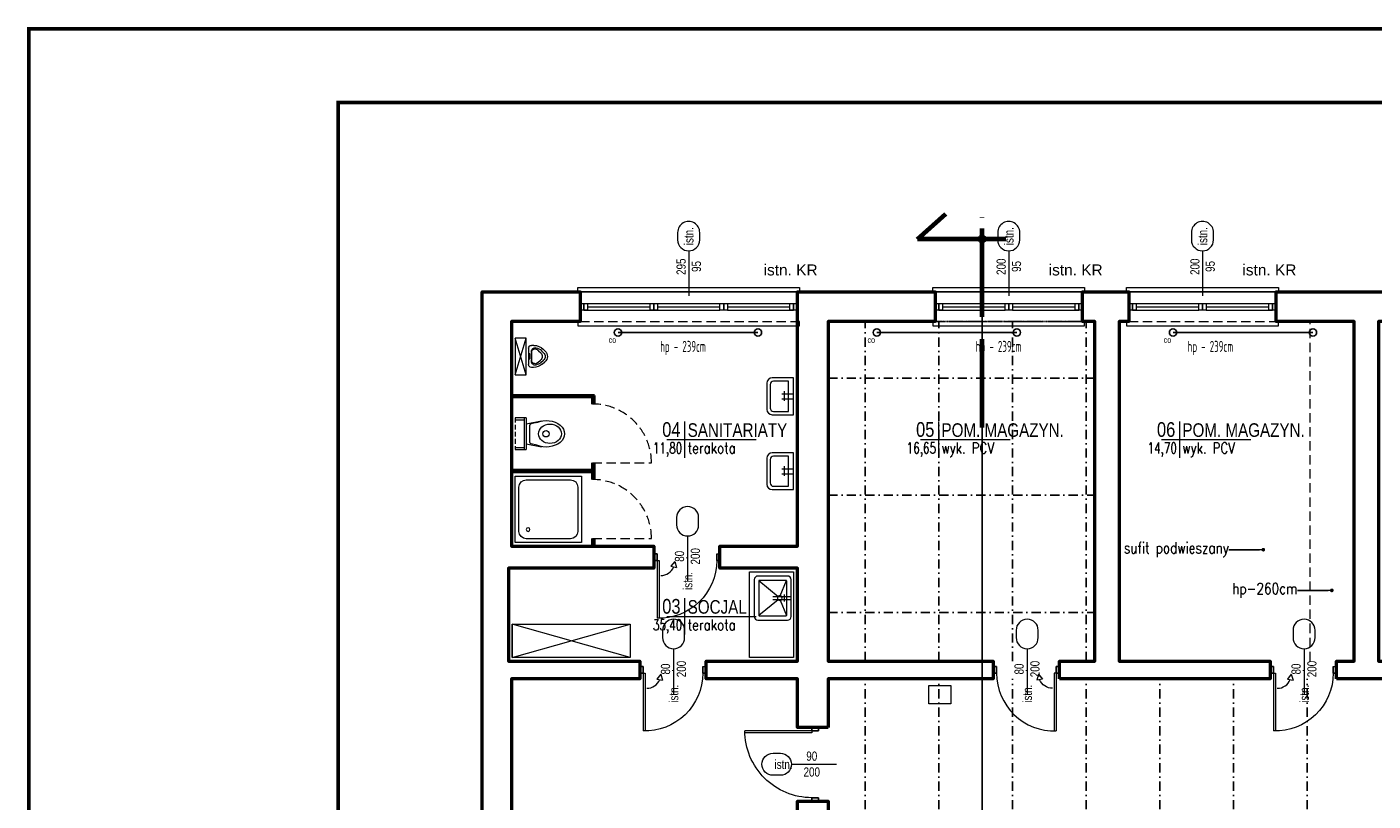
# Model space of a CAD drawing. Header units: centimetres. Extents: x -2715 to 104803, y -5579 to 32152.
# Tile 3 of 27: x 80598 to 82425, y 516 to 1567. Entities that reach past the tile are written whole.
import ezdxf
from ezdxf import colors
from ezdxf.entities.mleader import LeaderData, LeaderLine
from ezdxf.enums import TextEntityAlignment as Align
from ezdxf.lldxf.tags import DXFTag
from ezdxf.math import Vec2, Vec3

# ---------------------------------------------------------------- set-up
doc = ezdxf.new("R2010")
doc.units = ezdxf.units.CM
doc.header["$MEASUREMENT"] = 0
for name, pattern in [('ACAD_ISO04W100', [30, 24, -3, 0, -3]), ('DASHDOT2', [0.5, 0.25, -0.125, 0, -0.125]), ('DASHED', [19.05, 12.7, -6.35]), ('HIDDENX2', [19.05, 12.7, -6.35])]:
    doc.linetypes.add(name, pattern=pattern)
for name, color, linetype, lineweight in [('0_TXT', 252, 'Continuous', 15), ('0_TXT niewidoczne', 252, 'Continuous', 15), ('1_ doors', 252, 'Continuous', 15), ('1_ projection', 252, 'HIDDENX2', 5), ('1_ przerywana  S_CONSTRUCTION', 252, 'DASHDOT2', 25), ('1_ wall DIV', 252, 'Continuous', 40), ('1_ wall STRUCT', 252, 'Continuous', 50), ('1_ windows', 252, 'Continuous', 15), ('1_doors description proj.', 252, 'Continuous', 15), ('2_ doors description proj.', 252, 'Continuous', 15), ('2_ equipment istn.', 252, 'Continuous', 9), ('2_ windows description proj.', 252, 'Continuous', 15), ('3_ PPOŻ  opisy', 252, 'Continuous', 18), ('A_szpilki okna', 252, 'Continuous', 13), ('przekroj projektowany', 10, 'ACAD_ISO04W100', 70)]:
    doc.layers.add(name, color=color, linetype=linetype, lineweight=lineweight)
for name, color, linetype in [('1_ dach - osie', 252, 'DASHDOT'), ('3_KRATA_okno istn.', 252, 'ZIGZAG'), ('4_INST._co', 252, 'Continuous'), ('DIM', 7, 'Continuous')]:
    doc.layers.add(name, color=color, linetype=linetype)
doc.styles.add('BIKTS', font='bikromsw.shx', dxfattribs={"width": 0.85})
doc.styles.add('TXT1', font='simplex.shx', dxfattribs={"width": 0.8})
doc.styles.add('TXT3', font='geniso.shx', dxfattribs={"width": 0.75})
doc.styles.add('TXT_D', font='arial.ttf')
doc.styles.add('TXT_M', font='romans.shx', dxfattribs={"width": 0.75, "oblique": 15})
doc.styles.add('TXT_S', font='romand.shx')
tags = doc.linetypes.add('DASHDOT', pattern=[20, 10, -5, 0, -5]).pattern_tags.tags
tags[10:11] = [DXFTag(74, 4), DXFTag(75, 0), DXFTag(340, '0'), DXFTag(46, 0.0), DXFTag(50, 0.0), DXFTag(44, 0.0), DXFTag(45, 0.0)]
tags[8:9] = [DXFTag(74, 4), DXFTag(75, 0), DXFTag(340, '0'), DXFTag(46, 0.0), DXFTag(50, 0.0), DXFTag(44, 0.0), DXFTag(45, 0.0)]
tags[6:7] = [DXFTag(74, 4), DXFTag(75, 0), DXFTag(340, '0'), DXFTag(46, 0.0), DXFTag(50, 0.0), DXFTag(44, 0.0), DXFTag(45, 0.0)]
tags[4:5] = [DXFTag(74, 4), DXFTag(75, 0), DXFTag(340, '0'), DXFTag(46, 0.0), DXFTag(50, 0.0), DXFTag(44, 0.0), DXFTag(45, 0.0)]
doc.linetypes.add('TRACKS', pattern='A,0.15,[130,IS_LineDef.shx,S=0.25,R=0,X=0,Y=0],0.15', length=0.3)
doc.linetypes.add('ZIGZAG', pattern='A,0.0001,-0.2,[131,IS_LineDef.shx,S=0.2,R=0,X=-0.2,Y=0],-0.4,[131,IS_LineDef.shx,S=0.2,R=180,X=0.2,Y=0],-0.2', length=0.8001)

# ---------------------------------------------------------------- blocks, each defined once
blk = doc.blocks.new('vcxbvnbnbvmn')
at = {"color": 7}
for points in [[(-200, 15.5), (-203, 15.5), (-203, 21.5), (3, 21.5), (3, 21.5), (3, 15.5), (0, 15.5)], [(-200, -24.5), (-203, -24.5), (-203, -30.5), (3, -30.5), (3, -27.5), (3, -24.5), (0, -24.5)]]:
    blk.add_lwpolyline(points, dxfattribs=at)
at = {"color": 253, "linetype": 'HIDDENX2'}
for points in [[(-200, 15.5), (0, 15.5)], [(-200, -24.5), (0, -24.5)]]:
    blk.add_lwpolyline(points, dxfattribs=at)
for points in [[(-200, 0), (-195, 0), (-195, -9), (-200, -9), (-200, 0)], [(-195, 0), (-105, 0)], [(-195, 0), (-190, 0), (-190, -9), (-195, -9), (-195, 0)], [(-195, -9), (-105, -9)], [(-190, -4.5), (-105, -4.5)], [(-105, 0), (-100, 0), (-100, -9), (-105, -9), (-105, 0)], [(-100, 0), (-95, 0), (-95, -9), (-100, -9), (-100, 0)], [(-95, 0), (-5, 0)], [(-95, -4.5), (-10, -4.5)], [(-95, -9), (-5, -9)], [(-10, 0), (-5, 0), (-5, -9), (-10, -9), (-10, 0)], [(-5, 0), (0, 0), (0, -9), (-5, -9), (-5, 0)]]:
    blk.add_lwpolyline(points)
blk = doc.blocks.new('Spilka_okno_pod')
blk.add_line((0, -61.1), (0, 0))
blk.add_lwpolyline([(15, -76.1, 1), (-15, -76.1), (-15, -86.1, 1), (15, -86.1)], format="xyb", close=True)
at = {"style": 'BIKTS', "width": 0.8}
blk.add_attdef('SZEROK', text='', height=8, rotation=90, dxfattribs=at).set_placement((-4.4, -33.5), align=Align.CENTER)
blk.add_attdef('WYSOK', text='', height=8, rotation=90, dxfattribs=at).set_placement((4.7, -33.5), align=Align.TOP_CENTER)
blk.add_attdef('OZN', text='', height=8, rotation=90, dxfattribs=at).set_placement((0, -81.1), align=Align.MIDDLE)
blk = doc.blocks.new('fdgdfhfbgfh')
at = {"linetype": 'TRACKS', "ltscale": 10}
blk.add_lwpolyline([(0, 0), (190, 0)], dxfattribs=at)
for centre in [(0, 0), (190, 0)]:
    blk.add_circle(centre, 5)
at = {"style": 'BIKTS', "width": 0.8}
blk.add_attdef('W', text='', height=8, rotation=0, dxfattribs=at).set_placement((-7.6, -6.1), align=Align.TOP_CENTER)
blk = doc.blocks.new('strzałka samozamykacz')
for p, q in [((-19.1, 19.1), (-12.6, 13.8)), ((-12.6, 13.8), (-11, 21.5))]:
    blk.add_line(p, q)
blk.add_lwpolyline([(-19.1, 19.1), (-11, 21.5)])
blk.add_arc((-19.1, 0), 19.1, 0, 67.4994)
blk = doc.blocks.new('dcsfdsgfdgdfh')
for p, q in [((-85.5, 0), (-85.5, -9.1)), ((-4.5, -9.1), (-4.5, 0)), ((-4.5, 0), (0, 0)), ((-85.5, -9.1), (-90, -9.1)), ((-7.3, -9.1), (-7.3, -87.3)), ((0, -9.1), (-4.5, -9.1)), ((-4.5, -9.1), (-4.5, -87.2))]:
    blk.add_line(p, q)
for points in [[(-85.5, -9.1), (-85.5, 0), (-90, 0), (-90, -9.1)], [(0, -9.1), (0, 0), (-4.5, 0), (-4.5, -9.1)]]:
    blk.add_lwpolyline(points, close=True)
for points in [[(-45, -5.9), (-45, -4.9)], [(-4.5, -9.1), (-7.3, -9.1)]]:
    blk.add_lwpolyline(points)
blk.add_arc((-7.3, -9.1), 78.2, 180, 271.9993)
at = {"layer": '1_ doors', "xscale": -1, "rotation": 89.99999999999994}
blk.add_blockref('strzałka samozamykacz', (-9.5, -29.5), dxfattribs=at)
blk = doc.blocks.new('_DOT')
at = {"color": 0, "linetype": 'ByBlock'}
blk.add_line((-0.5, 0), (-1, 0), dxfattribs=at)
at = {"color": 0, "linetype": 'ByBlock', "const_width": 0.5}
blk.add_lwpolyline([(-0.25, 0, 1), (0.25, 0, 1)], format="xyb", close=True, dxfattribs=at)
blk = doc.blocks.new('A$C772F0A73')
for p, q in [((0, 0), (0, -4.5)), ((9.1, -4.5), (9.1, 0)), ((0, -4.5), (-90.9, -4.5)), ((0, -7.3), (-90.9, -7.3)), ((0, -4.5), (9.1, -4.5)), ((0, -95.5), (0, -100)), ((9.1, -95.5), (0, -95.5)), ((9.1, -100), (9.1, -95.5))]:
    blk.add_line(p, q)
for points in [[(0, 0), (9.1, 0), (9.1, -4.5), (0, -4.5)], [(0, -95.5), (9.1, -95.5), (9.1, -100), (0, -100)]]:
    blk.add_lwpolyline(points, close=True)
for points in [[(0, -4.5), (0, -7.3)], [(3.2, -50), (4.2, -50)]]:
    blk.add_lwpolyline(points)
at = {"extrusion": (0, 0, -1)}
blk.add_ellipse((0, -4.5), major_axis=(64.3, 64.3), ratio=0.999944, start_param=2.356194, end_param=3.926991, dxfattribs=at)
blk = doc.blocks.new('vfdgfdgfdhgfh')
at = {"color": 7}
for points in [[(-295, 0), (-298, 0), (-298, 6), (3, 6), (3, 6), (3, 0), (0, 0)], [(-295, -40), (-298, -40), (-298, -46), (3, -46), (3, -43), (3, -40), (0, -40)]]:
    blk.add_lwpolyline(points, dxfattribs=at)
at = {"color": 253, "linetype": 'HIDDENX2'}
for points in [[(-295, 0), (0, 0)], [(-295, -40), (0, -40)]]:
    blk.add_lwpolyline(points, dxfattribs=at)
for points in [[(-295, -15.5), (-290, -15.5), (-290, -24.5), (-295, -24.5), (-295, -15.5)], [(-290, -15.5), (-105, -15.5)], [(-290, -15.5), (-285, -15.5), (-285, -24.5), (-290, -24.5), (-290, -15.5)], [(-200, -15.5), (-195, -15.5), (-195, -24.5), (-200, -24.5), (-200, -15.5)], [(-195, -15.5), (-190, -15.5), (-190, -24.5), (-195, -24.5), (-195, -15.5)], [(-105, -15.5), (-100, -15.5), (-100, -24.5), (-105, -24.5), (-105, -15.5)], [(-100, -15.5), (-95, -15.5), (-95, -24.5), (-100, -24.5), (-100, -15.5)], [(-95, -15.5), (-5, -15.5)], [(-10, -15.5), (-5, -15.5), (-5, -24.5), (-10, -24.5), (-10, -15.5)], [(-5, -15.5), (0, -15.5), (0, -24.5), (-5, -24.5), (-5, -15.5)], [(-290, -24.5), (-105, -24.5)], [(-285, -20), (-200, -20)], [(-190, -20), (-105, -20)], [(-95, -20), (-10, -20)], [(-95, -24.5), (-5, -24.5)]]:
    blk.add_lwpolyline(points)
blk = doc.blocks.new('fdgdfhfghgfsh')
at = {"linetype": 'Continuous'}
for p, q in [((0, 90), (-90, 90)), ((-90, 90), (-90, 0)), ((-85, 75), (-85, 15)), ((-15, 85), (-75, 85)), ((-5, 15), (-5, 75)), ((0, 0), (0, 90)), ((-90, 0), (0, 0)), ((-75, 5), (-15, 5))]:
    blk.add_line(p, q, dxfattribs=at)
for centre, major_axis, start_param, end_param in [((-75, 75), (-7.07, -7.07), 3.926991, 5.497787), ((-15, 75), (7.07, -7.07), 0.785398, 2.356194), ((-17.5, 17.5), (-1.77, -1.77), 3.926991, 10.210176), ((-75, 15), (7.07, -7.07), 3.926991, 5.497787), ((-15, 15), (-7.07, -7.07), 0.785398, 2.356194)]:
    blk.add_ellipse(centre, major_axis=major_axis, ratio=1, start_param=start_param, end_param=end_param, dxfattribs=at)
blk = doc.blocks.new('PISUAR MINI')
for p, q in [((-15, -2.4), (-15, 1)), ((-11, 5), (11, 5)), ((-6.9, 1), (6.8, 1)), ((15, -1.9), (15, 1)), ((-9.9, -14.9), (-7.2, -17.7)), ((-7.7, -8.8), (-5, -11.6)), ((-7.7, -12.8), (-5, -15.6)), ((8.3, -7.7), (5.3, -11.3)), ((8.3, -11.7), (5.3, -15.3)), ((10.6, -13.7), (7.5, -17.3))]:
    blk.add_line(p, q)
blk.add_lwpolyline([(25, 8), (-25, 8), (-25, 23), (25, 23), (25, 8), (-25, 23), (25, 23), (-25, 8)])
blk.add_lwpolyline([(-3.3, 3.4), (3.3, 3.4), (3.3, 2.7), (-3.3, 2.7)], close=True)
for centre, radius, start, end in [((-11, 1), 4, 90, 180), ((-6.9, -4), 5, 90, 189.4289), ((-5.3, -4), 5, 90, 214.3206), ((4.9, -4), 5, 322.5192, 90), ((6.8, -4), 5, 347.9658, 90), ((11, 1), 4, 0, 90), ((3, -2.4), 18, 180, 224.301), ((3, -2.4), 15, 189.4289, 224.301), ((3, 1.6), 15, 214.3206, 224.301), ((0, -10.7), 10, 224.301, 319.1588), ((0, -6.7), 7, 224.301, 319.1588), ((0, -10.7), 7, 224.301, 319.1588), ((-3, -1.9), 15, 319.1588, 347.9658), ((-3, 2.1), 15, 319.1588, 322.5192), ((-3, -1.9), 18, 319.1588, 0)]:
    blk.add_arc(centre, radius, start, end)
blk = doc.blocks.new('WC do stelaża')
at = {"lineweight": 9}
for p, q in [((-21.5, 0), (-21.5, -15)), ((-18.5, 0), (-18.5, -12)), ((18.5, -12), (18.5, 0)), ((21.5, -15), (21.5, 0)), ((21.5, -12), (-21.5, -12)), ((21.5, -15), (-21.5, -15))]:
    blk.add_line(p, q, dxfattribs=at)
at = {"linetype": 'DASHED', "lineweight": 9, "ltscale": 0.5}
blk.add_line((21.5, 0), (-21.5, 0), dxfattribs=at)
for p, q in [((-13.7, -15), (-17.5, -35.9)), ((13.7, -15), (17.5, -35.9)), ((-15.5, -29.3), (-13.7, -21.5)), ((-13.7, -23.1), (-13.7, -23.1)), ((-11.7, -20), (11.7, -20)), ((15.5, -29.3), (13.7, -21.5)), ((13.7, -23.1), (13.7, -23.1))]:
    blk.add_line(p, q)
at = {"lineweight": 13}
blk.add_circle((0, -41.9), 4.26, dxfattribs=at)
for centre, start, end in [((-11.7, -22), 90, 166.5968), ((11.7, -22), 13.4032, 90)]:
    blk.add_arc(centre, 2, start, end)
at = {"extrusion": (0, 0, -1)}
blk.add_ellipse((0, -42), major_axis=(0, 25), ratio=0.72, start_param=1.03929, end_param=5.243895, dxfattribs=at)
at = {"lineweight": 13}
blk.add_ellipse((0, -47.2), major_axis=(0, 15.6), ratio=0.845898, dxfattribs=at)
blk = doc.blocks.new('zlew 60x50')
for p, q in [((-2, -25), (-2, 0)), ((2, -25), (2, 0)), ((-3, -14.7), (-23.7, -6.3)), ((-2.4, -17.5), (-23.7, -43.7)), ((4.8, -9.6), (-4.7, -9.6)), ((23.7, -43.7), (2.4, -17.5)), ((3, -14.7), (23.7, -6.3))]:
    blk.add_line(p, q)
for points in [[(30, -5), (30, -45, -0.414214), (25, -50), (-25, -50, -0.414214), (-30, -45), (-30, -5, -0.414214), (-25, 0), (25, 0, -0.414214)], [(24, -7), (24, -43, -0.414214), (23, -44), (-23, -44, -0.414214), (-24, -43), (-24, -7, -0.414214), (-23, -6), (23, -6, -0.414214)]]:
    blk.add_lwpolyline(points, format="xyb", close=True)
blk.add_circle((0, -15.5), 3.12)
blk = doc.blocks.new('UMYWALKA')
for p, q in [((32, 55), (0, 55)), ((0, 55), (0, 0)), ((7.5, 50), (7.5, 5)), ((30, 50), (7.5, 50)), ((35, 10), (35, 45)), ((40, 8), (40, 47)), ((17.8, 31.3), (0, 31.3)), ((17.8, 24), (0, 24)), ((13.6, 34.5), (13.6, 19.8)), ((0, 0), (32, 0)), ((7.5, 5), (30, 5))]:
    blk.add_line(p, q)
for centre, radius, start, end in [((30, 45), 5, 0, 90), ((32, 47), 8, 0, 90), ((30, 10), 5, 270, 0), ((32, 8), 8, 270, 0)]:
    blk.add_arc(centre, radius, start, end)
blk = doc.blocks.new('MET')
at = {"layer": '0_TXT niewidoczne'}
for p, q in [((0, -20), (0, 20)), ((-20, 0), (78.7, 0))]:
    blk.add_line(p, q, dxfattribs=at)
at = {"style": 'TXT_D', "width": 0.8, "flags": 4}
blk.add_attdef('NUMER', text='', height=15, dxfattribs=at).set_placement((-6.7, 3.8), align=Align.RIGHT)
blk.add_attdef('NAZWA', (4.1, 3.8), '', height=15, dxfattribs=at)
at = {"layer": '0_TXT niewidoczne', "style": 'TXT_M', "width": 0.8, "flags": 4}
blk.add_attdef('M2', text='', height=12, dxfattribs=at).set_placement((-6.1, -15.4), align=Align.RIGHT)
blk.add_attdef('POSADZKA', (4.1, -15.4), '', height=12, dxfattribs=at)

msp = doc.modelspace()

# ---------------------------------------------------------------- linework, layer by layer
msp.add_line((81909.55, 698.48), (81914.09, 698.48))
at = {"lineweight": 50, "const_width": 5}
msp.add_lwpolyline([(80600.17, -1405.86), (80600.17, 1564.14), (84800.17, 1564.14), (84800.17, -1405.86), (80600.17, -1405.86)], dxfattribs=at)
at = {"lineweight": 50}
msp.add_lwpolyline([(81020.17, -1305.86, 5, 5, 0), (81020.17, 1464.14, 5, 5, 0), (84700.17, 1464.14, 5, 5, 0), (84700.17, -1305.86, 5, 5, 0)], format="xyseb", close=True, dxfattribs=at)
at = {"layer": '1_ dach - osie'}
msp.add_line((81894.55, -475.89), (81894.55, 1278.8), dxfattribs=at)
at = {"layer": '1_ projection'}
for points in [[(82339.55, 705.93), (82339.55, 1166.93)], [(81365.55, 974.85), (81445.55, 974.85)], [(81365.55, 872.35), (81445.55, 872.35)]]:
    msp.add_lwpolyline(points, dxfattribs=at)
for centre in [(81365.55, 974.85), (81365.55, 872.35)]:
    msp.add_arc(centre, 80, 0, 90, dxfattribs=at)
at = {"layer": '1_ przerywana  S_CONSTRUCTION'}
msp.add_lwpolyline([(81685.55, 1166.93), (82047.55, 1166.93)], dxfattribs=at)
at = {"layer": '1_ przerywana  S_CONSTRUCTION', "ltscale": 50}
for points in [[(81735.55, 705.93), (81735.55, 1166.93)], [(81835.55, 705.93), (81835.55, 1166.93)], [(81935.55, 705.93), (81935.55, 1166.93)], [(82035.55, 705.93), (82035.55, 1166.93)], [(81685.55, 1089.93), (82047.55, 1089.93)], [(81685.55, 930.93), (82047.55, 930.93)], [(81685.55, 771.93), (82047.55, 771.93)], [(81735.55, -449.07), (81735.55, 681.93)], [(81835.55, -449.07), (81835.55, 681.93)], [(81935.55, -449.07), (81935.55, 681.93)], [(82035.55, -449.07), (82035.55, 681.93)], [(82135.55, -449.07), (82135.55, 681.93)], [(82235.55, -449.07), (82235.55, 681.93)], [(82335.55, -449.07), (82335.55, 681.93)]]:
    msp.add_lwpolyline(points, dxfattribs=at)
at = {"layer": '1_ wall DIV'}
for points in [[(81368.05, 1066.51), (81255.55, 1066.51)], [(81365.55, 1064.01), (81255.55, 1064.01)], [(81365.55, 1054.85), (81365.55, 1066.51)], [(81368.05, 1054.81), (81368.05, 1066.51)], [(81365.55, 952.35), (81365.55, 974.85)], [(81368.05, 952.31), (81368.05, 974.85)], [(81365.55, 964.85), (81255.55, 964.85)], [(81365.55, 962.35), (81255.55, 962.35)], [(81365.55, 861.93), (81365.55, 872.35)], [(81368.05, 861.93), (81368.05, 872.35)]]:
    msp.add_lwpolyline(points, dxfattribs=at)
at = {"layer": '1_ wall STRUCT'}
for points in [[(81215.55, -489.07), (81215.55, 1206.93), (81348.55, 1206.93), (81348.55, 1166.93), (81255.55, 1166.93), (81255.55, 861.93), (81448.55, 861.93), (81448.55, 831.93), (81251.55, 831.93), (81251.55, 705.93), (81429.55, 705.93), (81429.55, 681.93), (81255.55, 681.93), (81255.55, 287.93)], [(81685.55, 615.93), (81650.07, 615.93), (81643.55, 615.93), (81643.55, 681.93), (81519.55, 681.93), (81519.55, 705.93), (81643.55, 705.93), (81643.55, 831.93), (81538.55, 831.93), (81538.55, 861.93), (81643.55, 861.93), (81643.55, 1206.93), (81830.55, 1206.93), (81830.55, 1166.93), (81685.55, 1166.93), (81685.55, 705.93), (81909.55, 705.93), (81909.55, 681.93), (81685.55, 681.93), (81685.55, 615.93)], [(81999.55, 681.93), (81999.55, 705.93), (82047.55, 705.93), (82047.55, 1166.93), (82030.55, 1166.93), (82030.55, 1206.93), (82093.55, 1206.93), (82093.55, 1166.93), (82080.55, 1166.93), (82080.55, 705.93), (82285.55, 705.93), (82285.55, 681.93), (81999.55, 681.93)], [(82375.55, 681.93), (82375.55, 705.93), (82399.55, 705.93), (82399.55, 1166.93), (82293.55, 1166.93), (82293.55, 1206.93), (82449.55, 1206.93), (82449.55, 1166.93), (82432.55, 1166.93), (82432.55, 705.93), (82460.55, 705.93), (82460.55, 681.93), (82375.55, 681.93)], [(81598.55, -489.07), (81598.55, -449.07), (81643.55, -449.07), (81643.55, 515.93), (81685.55, 515.93), (81685.55, -449.07), (81732.55, -449.07), (81732.55, -489.07), (81598.55, -489.07)]]:
    msp.add_lwpolyline(points, dxfattribs=at)
at = {"layer": '2_ equipment istn.'}
for points in [[(81638.55, 710.93), (81578.55, 710.93), (81578.55, 826.93), (81638.55, 826.93), (81638.55, 710.93)], [(81256.55, 710.93), (81256.55, 755.93), (81416.55, 755.93), (81416.55, 710.93), (81256.55, 710.93)], [(81256.55, 710.93), (81416.55, 755.93), (81416.55, 710.93), (81256.55, 755.93), (81256.55, 710.93)]]:
    msp.add_lwpolyline(points, dxfattribs=at)
at = {"layer": '3_ PPOŻ  opisy', "linetype": 'Continuous', "lineweight": 20, "ltscale": 3}
msp.add_lwpolyline([(81821.91, 672.87), (81851.91, 672.87), (81851.91, 647.87), (81821.91, 647.87), (81821.91, 672.87)], dxfattribs=at)
at = {"layer": '3_KRATA_okno istn.', "linetype": 'ZIGZAG', "ltscale": 15}
for points in [[(81348.55, 1206.93), (81643.55, 1206.93)], [(81830.55, 1206.93), (82030.55, 1206.93)], [(82093.55, 1206.93), (82293.55, 1206.93)]]:
    msp.add_lwpolyline(points, dxfattribs=at)
at = {"layer": 'DIM'}
msp.add_circle((81894.55, 1278.8), 5, dxfattribs=at)
at = {"layer": 'przekroj projektowany', "ltscale": 5}
for p, q in [((81806.7, 1278.8), (81845.19, 1313.12)), ((81894.55, 1023.06), (81894.55, 1312.77)), ((81926.79, 1278.8), (81806.7, 1278.8))]:
    msp.add_line(p, q, dxfattribs=at)

# ---------------------------------------------------------------- block references
at = {"layer": '0_TXT'}
ref = msp.add_blockref('MET', (81490.97, 1006.55), dxfattribs=dict(at, xscale=1.23, yscale=1.23, zscale=1.23, rotation=359.9999999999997))
ref.add_attrib('NUMER', '04', dxfattribs={"layer": '0', "height": 20, "style": 'TXT_D', "width": 0.8, "flags": 4}).set_placement((81485, 1010.24), align=Align.RIGHT)
ref.add_attrib('NAZWA', 'SANITARIATY', (81494.66, 1010.24), dxfattribs={"layer": '0', "height": 18.45, "style": 'TXT_D', "width": 0.8, "flags": 4})
ref.add_attrib('M2', '11,80', dxfattribs={"layer": '0', "height": 14.76, "style": 'TXT_S', "width": 0.7, "flags": 4}).set_placement((81487.28, 987.66), align=Align.RIGHT)
ref.add_attrib('POSADZKA', 'terakota', (81494.66, 987.66), dxfattribs={"layer": '0', "height": 14.76, "style": 'TXT_S', "width": 0.8, "flags": 4})
ref = msp.add_blockref('MET', (81835.55, 1006.55), dxfattribs=dict(at, xscale=1.23, yscale=1.23, zscale=1.23, rotation=359.9999999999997))
ref.add_attrib('NUMER', '05', dxfattribs={"layer": '0', "height": 20, "style": 'TXT_D', "width": 0.8, "flags": 4}).set_placement((81829.58, 1010.24), align=Align.RIGHT)
ref.add_attrib('NAZWA', 'POM. MAGAZYN.', (81839.24, 1010.24), dxfattribs={"layer": '0', "height": 18.45, "style": 'TXT_D', "width": 0.8, "flags": 4})
ref.add_attrib('M2', '16,65', dxfattribs={"layer": '0', "height": 14.76, "style": 'TXT_S', "width": 0.7, "flags": 4}).set_placement((81831.86, 987.66), align=Align.RIGHT)
ref.add_attrib('POSADZKA', 'wyk. PCV', (81839.24, 987.66), dxfattribs={"layer": '0', "height": 14.76, "style": 'TXT_S', "width": 0.8, "flags": 4})
ref = msp.add_blockref('MET', (82162.57, 1006.55), dxfattribs=dict(at, xscale=1.23, yscale=1.23, zscale=1.23, rotation=359.9999999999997))
ref.add_attrib('NUMER', '06', dxfattribs={"layer": '0', "height": 20, "style": 'TXT_D', "width": 0.8, "flags": 4}).set_placement((82156.61, 1010.24), align=Align.RIGHT)
ref.add_attrib('NAZWA', 'POM. MAGAZYN.', (82166.26, 1010.24), dxfattribs={"layer": '0', "height": 18.45, "style": 'TXT_D', "width": 0.8, "flags": 4})
ref.add_attrib('M2', '14,70', dxfattribs={"layer": '0', "height": 14.76, "style": 'TXT_S', "width": 0.7, "flags": 4}).set_placement((82158.88, 987.66), align=Align.RIGHT)
ref.add_attrib('POSADZKA', 'wyk. PCV', (82166.26, 987.66), dxfattribs={"layer": '0', "height": 14.76, "style": 'TXT_S', "width": 0.8, "flags": 4})
ref = msp.add_blockref('MET', (81490.97, 766.57), dxfattribs=dict(at, xscale=1.23, yscale=1.23, zscale=1.23, rotation=359.9999999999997))
ref.add_attrib('NUMER', '03', dxfattribs={"layer": '0', "height": 20, "style": 'TXT_D', "width": 0.8, "flags": 4}).set_placement((81485, 770.26), align=Align.RIGHT)
ref.add_attrib('NAZWA', 'SOCJAL', (81494.66, 770.26), dxfattribs={"layer": '0', "height": 18.45, "style": 'TXT_D', "width": 0.8, "flags": 4})
ref.add_attrib('M2', '35,40', dxfattribs={"layer": '0', "height": 14.76, "style": 'TXT_S', "width": 0.7, "flags": 4}).set_placement((81487.28, 747.68), align=Align.RIGHT)
ref.add_attrib('POSADZKA', 'terakota', (81494.66, 747.68), dxfattribs={"layer": '0', "height": 14.76, "style": 'TXT_S', "width": 0.8, "flags": 4})
at = {"layer": '1_ doors', "xscale": -1}
for p in [(81448.55, 851.48), (81429.55, 698.48), (82285.55, 698.48)]:
    msp.add_blockref('dcsfdsgfdgdfh', p, dxfattribs=at)
at = {"layer": '1_ doors'}
for name, p in [('dcsfdsgfdgdfh', (81999.55, 698.48)), ('A$C772F0A73', (81663.26, 615.93))]:
    msp.add_blockref(name, p, dxfattribs=at)
at = {"layer": '1_ windows'}
for name, p in [('vfdgfdgfdhgfh', (81643.55, 1206.93)), ('vcxbvnbnbvmn', (82030.55, 1191.43)), ('vcxbvnbnbvmn', (82293.55, 1191.43))]:
    msp.add_blockref(name, p, dxfattribs=at)
at = {"layer": '1_doors description proj.'}
ref = msp.add_blockref('Spilka_okno_pod', (81494.55, 814.66), dxfattribs=dict(at, rotation=179.9999999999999))
ref.add_attrib('WYSOK', '200', dxfattribs={"layer": 'A_szpilki okna', "color": 7, "height": 12.5, "rotation": 89.99999, "style": 'BIKTS', "width": 0.8}).set_placement((81498.8, 848.14), align=Align.TOP_CENTER)
ref.add_attrib('SZEROK', '80', dxfattribs={"layer": 'A_szpilki okna', "color": 7, "height": 12.5, "rotation": 89.99999, "style": 'BIKTS', "width": 0.8}).set_placement((81489.8, 848.14), align=Align.CENTER)
ref.add_attrib('OZN', 'istn.', dxfattribs={"layer": 'A_szpilki okna', "color": 7, "height": 12.5, "rotation": 89.99999, "style": 'BIKTS', "width": 0.8}).set_placement((81494.55, 814.66), align=Align.MIDDLE)
ref = msp.add_blockref('Spilka_okno_pod', (81475.55, 661.66), dxfattribs=dict(at, rotation=179.9999999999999))
ref.add_attrib('WYSOK', '200', dxfattribs={"layer": 'A_szpilki okna', "color": 7, "height": 12.5, "rotation": 89.99999, "style": 'BIKTS', "width": 0.8}).set_placement((81479.8, 695.14), align=Align.TOP_CENTER)
ref.add_attrib('SZEROK', '80', dxfattribs={"layer": 'A_szpilki okna', "color": 7, "height": 12.5, "rotation": 89.99999, "style": 'BIKTS', "width": 0.8}).set_placement((81470.8, 695.14), align=Align.CENTER)
ref.add_attrib('OZN', 'istn.', dxfattribs={"layer": 'A_szpilki okna', "color": 7, "height": 12.5, "rotation": 89.99999, "style": 'BIKTS', "width": 0.8}).set_placement((81475.55, 661.66), align=Align.MIDDLE)
ref = msp.add_blockref('Spilka_okno_pod', (81955.55, 661.66), dxfattribs=dict(at, rotation=179.9999999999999))
ref.add_attrib('WYSOK', '200', dxfattribs={"layer": 'A_szpilki okna', "color": 7, "height": 12.5, "rotation": 89.99999, "style": 'BIKTS', "width": 0.8}).set_placement((81959.8, 695.14), align=Align.TOP_CENTER)
ref.add_attrib('SZEROK', '80', dxfattribs={"layer": 'A_szpilki okna', "color": 7, "height": 12.5, "rotation": 89.99999, "style": 'BIKTS', "width": 0.8}).set_placement((81950.8, 695.14), align=Align.CENTER)
ref.add_attrib('OZN', 'istn.', dxfattribs={"layer": 'A_szpilki okna', "color": 7, "height": 12.5, "rotation": 89.99999, "style": 'BIKTS', "width": 0.8}).set_placement((81955.55, 661.66), align=Align.MIDDLE)
ref = msp.add_blockref('Spilka_okno_pod', (82331.55, 661.66), dxfattribs=dict(at, rotation=179.9999999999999))
ref.add_attrib('WYSOK', '200', dxfattribs={"layer": 'A_szpilki okna', "color": 7, "height": 12.5, "rotation": 89.99999, "style": 'BIKTS', "width": 0.8}).set_placement((82335.8, 695.14), align=Align.TOP_CENTER)
ref.add_attrib('SZEROK', '80', dxfattribs={"layer": 'A_szpilki okna', "color": 7, "height": 12.5, "rotation": 89.99999, "style": 'BIKTS', "width": 0.8}).set_placement((82326.8, 695.14), align=Align.CENTER)
ref.add_attrib('OZN', 'istn.', dxfattribs={"layer": 'A_szpilki okna', "color": 7, "height": 12.5, "rotation": 89.99999, "style": 'BIKTS', "width": 0.8}).set_placement((82331.55, 661.66), align=Align.MIDDLE)
ref = msp.add_blockref('Spilka_okno_pod', (81696.62, 565.93), dxfattribs=dict(at, xscale=-1, rotation=270))
ref.add_attrib('WYSOK', '200', dxfattribs={"layer": 'A_szpilki okna', "color": 7, "height": 12.5, "rotation": 0.00001, "style": 'BIKTS', "width": 0.8}).set_placement((81663.14, 561.68), align=Align.TOP_CENTER)
ref.add_attrib('SZEROK', '90', dxfattribs={"layer": 'A_szpilki okna', "color": 7, "height": 12.5, "rotation": 0.00001, "style": 'BIKTS', "width": 0.8}).set_placement((81663.14, 570.68), align=Align.CENTER)
ref.add_attrib('OZN', 'istn.', dxfattribs={"layer": 'A_szpilki okna', "color": 7, "height": 12.5, "rotation": 0.00001, "style": 'BIKTS', "width": 0.8}).set_placement((81624.79, 565.93), align=Align.MIDDLE)
at = {"layer": '2_ equipment istn.', "xscale": -1}
for name, p, rotation in [('PISUAR MINI', (81283.55, 1119.43), 89.99999999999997), ('zlew 60x50', (81635.11, 791.39), 270)]:
    msp.add_blockref(name, p, dxfattribs=dict(at, rotation=rotation))
at = {"layer": '2_ equipment istn.', "xscale": 0.909090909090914, "yscale": 0.909090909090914, "zscale": 0.9090909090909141, "rotation": 180.0000000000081}
for p in [(81638.55, 1090.31), (81638.55, 988.6)]:
    msp.add_blockref('UMYWALKA', p, dxfattribs=at)
at = {"layer": '2_ equipment istn.', "rotation": 90}
msp.add_blockref('WC do stelaża', (81260.55, 1014.43), dxfattribs=at)
at = {"layer": '2_ equipment istn.', "xscale": -1}
msp.add_blockref('fdgdfhfghgfsh', (81260.55, 866.93), dxfattribs=at)
at = {"layer": '2_ windows description proj.'}
ref = msp.add_blockref('Spilka_okno_pod', (81496.05, 1201.57), dxfattribs=dict(at, rotation=179.999974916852))
ref.add_attrib('WYSOK', '95', dxfattribs={"layer": 'A_szpilki okna', "color": 7, "height": 12.5, "rotation": 89.99997, "style": 'BIKTS', "width": 0.8}).set_placement((81500.24, 1241.53), align=Align.TOP_CENTER)
ref.add_attrib('SZEROK', '295', dxfattribs={"layer": 'A_szpilki okna', "color": 7, "height": 12.5, "rotation": 89.99997, "style": 'BIKTS', "width": 0.8}).set_placement((81491.99, 1241.15), align=Align.CENTER)
ref.add_attrib('OZN', 'istn.', dxfattribs={"layer": 'A_szpilki okna', "color": 7, "height": 12.5, "rotation": 89.99997, "style": 'BIKTS', "width": 0.8}).set_placement((81496.05, 1282.65), align=Align.MIDDLE)
ref = msp.add_blockref('Spilka_okno_pod', (81930.55, 1201.57), dxfattribs=dict(at, rotation=179.999974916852))
ref.add_attrib('WYSOK', '95', dxfattribs={"layer": 'A_szpilki okna', "color": 7, "height": 12.5, "rotation": 89.99997, "style": 'BIKTS', "width": 0.8}).set_placement((81934.74, 1241.53), align=Align.TOP_CENTER)
ref.add_attrib('SZEROK', '200', dxfattribs={"layer": 'A_szpilki okna', "color": 7, "height": 12.5, "rotation": 89.99997, "style": 'BIKTS', "width": 0.8}).set_placement((81926.49, 1241.15), align=Align.CENTER)
ref.add_attrib('OZN', 'istn.', dxfattribs={"layer": 'A_szpilki okna', "color": 7, "height": 12.5, "rotation": 89.99997, "style": 'BIKTS', "width": 0.8}).set_placement((81930.55, 1282.65), align=Align.MIDDLE)
ref = msp.add_blockref('Spilka_okno_pod', (82193.55, 1201.57), dxfattribs=dict(at, rotation=179.999974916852))
ref.add_attrib('WYSOK', '95', dxfattribs={"layer": 'A_szpilki okna', "color": 7, "height": 12.5, "rotation": 89.99997, "style": 'BIKTS', "width": 0.8}).set_placement((82197.74, 1241.53), align=Align.TOP_CENTER)
ref.add_attrib('SZEROK', '200', dxfattribs={"layer": 'A_szpilki okna', "color": 7, "height": 12.5, "rotation": 89.99997, "style": 'BIKTS', "width": 0.8}).set_placement((82189.49, 1241.15), align=Align.CENTER)
ref.add_attrib('OZN', 'istn.', dxfattribs={"layer": 'A_szpilki okna', "color": 7, "height": 12.5, "rotation": 89.99997, "style": 'BIKTS', "width": 0.8}).set_placement((82193.55, 1282.65), align=Align.MIDDLE)
at = {"layer": '4_INST._co'}
for p in [(81400.09, 1151.93), (81751.54, 1151.93), (82153.54, 1151.93)]:
    msp.add_blockref('fdgdfhfbgfh', p, dxfattribs=at).add_auto_attribs({'W': 'co'})

# ---------------------------------------------------------------- texts
at = {"layer": '2_ doors description proj.', "char_height": 15, "attachment_point": 1, "rotation": 359.99997, "line_spacing_factor": 0.814815, "style": 'TXT3'}
for insert in [(81457.36, 1140.55), (81885.77, 1140.55), (82173.32, 1140.55)]:
    msp.add_mtext('{\\W0.65;hp - 239cm}', dxfattribs=dict(at, insert=insert))

# ---------------------------------------------------------------- leaders
at = {"layer": '0_TXT'}
ml = msp.add_multileader_mtext('Standard', dxfattribs=at)
ml.set_content('sufit podwieszany  ', style='TXT1')
ml.set_leader_properties()
ml.set_arrow_properties(name='DOT')
ml.build(insert=Vec2(0, 0))
ml.multileader.update_dxf_attribs({"dogleg_length": 0.36, "arrow_head_size": 5})
ctx = ml.context
ctx.base_point, ctx.char_height, ctx.arrow_head_size, ctx.landing_gap_size, ctx.plane_origin = Vec3(82069.76, 857.11), 15, 5, 0.09, Vec3(82276.07, 857.11)
ctx.text_align_type, ctx.attachment_type = 2, 2
notes = []
notes.append((ctx, [(0, (1, 1, 0), (82229.72, 857.11), (-1, 0), 0.36, [(0, [(82276.07, 857.11)], 0, [])])]))
ctx.mtext.insert, ctx.mtext.alignment, ctx.mtext.flow_direction = Vec3(82229.27, 867.11), 3, 5
ml = msp.add_multileader_mtext('Standard', dxfattribs=at)
ml.set_content('hp-260cm  ', style='TXT1')
ml.set_leader_properties()
ml.set_arrow_properties(name='DOT')
ml.build(insert=Vec2(0, 0))
ml.multileader.update_dxf_attribs({"dogleg_length": 0.36, "arrow_head_size": 5})
ctx = ml.context
ctx.base_point, ctx.char_height, ctx.arrow_head_size, ctx.landing_gap_size, ctx.plane_origin = Vec3(82228.53, 801.9), 15, 5, 0.09, Vec3(82369.13, 801.9)
ctx.text_align_type, ctx.attachment_type = 2, 2
notes.append((ctx, [(0, (1, 1, 0), (82322.79, 801.9), (-1, 0), 0.36, [(0, [(82369.13, 801.9)], 0, [])])]))
ctx.mtext.insert, ctx.mtext.alignment, ctx.mtext.flow_direction = Vec3(82322.34, 811.9), 3, 5
for ctx, leaders in notes:
    for number, flags, end, landing, length, lines in leaders:
        leader = LeaderData()
        leader.index, (leader.has_last_leader_line, leader.has_dogleg_vector, leader.attachment_direction) = number, flags
        leader.last_leader_point, leader.dogleg_vector, leader.dogleg_length = Vec3(end), Vec3(landing), length
        for number, points, colour, breaks in lines:
            line = LeaderLine()
            line.index, line.vertices, line.color, line.breaks = number, Vec3.list(points), colors.encode_raw_color(colour), breaks
            leader.lines.append(line)
        ctx.leaders.append(leader)

# ---------------------------------------------------------------- next in the draw order: texts
at = {"layer": '0_TXT', "char_height": 15, "width": 75.0214, "attachment_point": 1, "style": 'TXT_D', "bg_fill": 3, "box_fill_scale": 1, "bg_fill_color": 256, "bg_fill_transparency": 0}
for insert in [(81597.72, 1244.33), (81984.72, 1244.33), (82247.72, 1244.33)]:
    msp.add_mtext('istn. KR', dxfattribs=dict(at, insert=insert))

doc.saveas('drawing.dxf')
